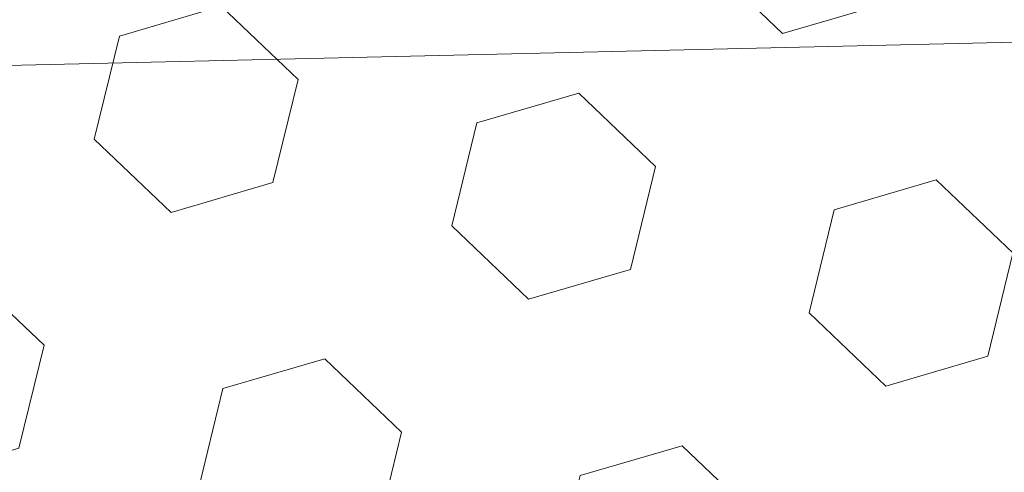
# Model space of a CAD drawing. Header units: millimetres. Extents: x 2943 to 3105, y 1618 to 1828.
# Tile 35 of 81: x 3010.639 to 3011.522, y 1760.832 to 1761.238. Entities that reach past the tile are written whole.
import ezdxf

# ---------------------------------------------------------------- set-up
doc = ezdxf.new("R2010")
doc.units = ezdxf.units.MM
doc.linetypes.add('1.4_0.7', pattern=[2.1, 1.4, -0.7])
doc.linetypes.add('ACAD_ISO03W100', pattern=[30, 12, -18])
for name, color, linetype, lineweight in [('1 poly easy', 76, '1.4_0.7', 9), ('1_naw mat', 251, 'Continuous', 5), ('1_strefa', 7, 'ACAD_ISO03W100', 13), ('wymiary', 7, 'Continuous', 9)]:
    doc.layers.add(name, color=color, linetype=linetype, lineweight=lineweight)
picture_1 = doc.add_image_def('image1.jpg', size_in_pixel=(9921, 7015))

msp = doc.modelspace()

# ---------------------------------------------------------------- hatches: boundary and pattern name
at = {"layer": '1 poly easy'}
h = msp.add_hatch(dxfattribs=at)
h.set_pattern_fill('HEX', color=256, scale=0.03, angle=-43.67331)
h.set_pattern_definition([(316.3266854, (-370.3121, 1244.69912), (0.113924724, 0.119326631), [0.09525, -0.1905]), (76.3266854, (-370.3121, 1244.69912), (-0.1603022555, 0.0389983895), [0.09525, -0.1905]), (16.3266854, (-370.2432, 1244.63335), (-0.046377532, 0.15832502), [0.09525, -0.1905])])
h.paths.add_polyline_path([(3012.95163, 1765.25241), (3013.0911, 1759.25404), (3004.09353, 1759.04483), (3003.95406, 1765.04321)])

# ---------------------------------------------------------------- linework, layer by layer
at = {"layer": '1_naw mat'}
for points in [[(3011.54502, 1761.21863), (3010.04542, 1761.18376), (3010.02218, 1762.18349), (3011.52177, 1762.21836)], [(3011.56826, 1760.2189), (3010.06867, 1760.18403), (3010.04542, 1761.18376), (3011.54502, 1761.21863)]]:
    msp.add_lwpolyline(points, close=True, dxfattribs=at)
at = {"layer": '1_strefa', "color": 0, "ltscale": 0.01}
msp.add_lwpolyline([(3011.8592, 1764.26921, 0.148342), (3010.75443, 1764.54202), (3009.76628, 1764.49015, 0.052411), (3009.34871, 1764.512), (3007.79714, 1764.43055, 0.022164), (3007.62074, 1764.41343, 0.174461), (3006.38884, 1764.78507), (3006.30537, 1764.78069, 0.414214), (3004.50758, 1762.7837), (3004.57873, 1761.42833, 0.414214), (3006.57571, 1759.63054), (3006.65919, 1759.63492, 0.076881), (3007.22778, 1759.75368, 0.105141), (3008.04947, 1759.62355), (3009.60105, 1759.705, 0.021557), (3009.77263, 1759.72144, 0.174746), (3011.00622, 1759.34854), (3011.1315, 1759.35512, 0.414214), (3012.92929, 1761.35211), (3012.85884, 1762.69429, 0.262338)], format="xyb", close=True, dxfattribs=at)

# ---------------------------------------------------------------- pictures from other files: only their frames are drawn
at = {"layer": 'wymiary'}
image = msp.add_image(picture_1, insert=(3104.88971, 1618.26047), size_in_units=(209.9945, 148.48417), rotation=90, dxfattribs=dict(at, fade=54))
image.dxf.flags = 7

doc.saveas('drawing.dxf')
